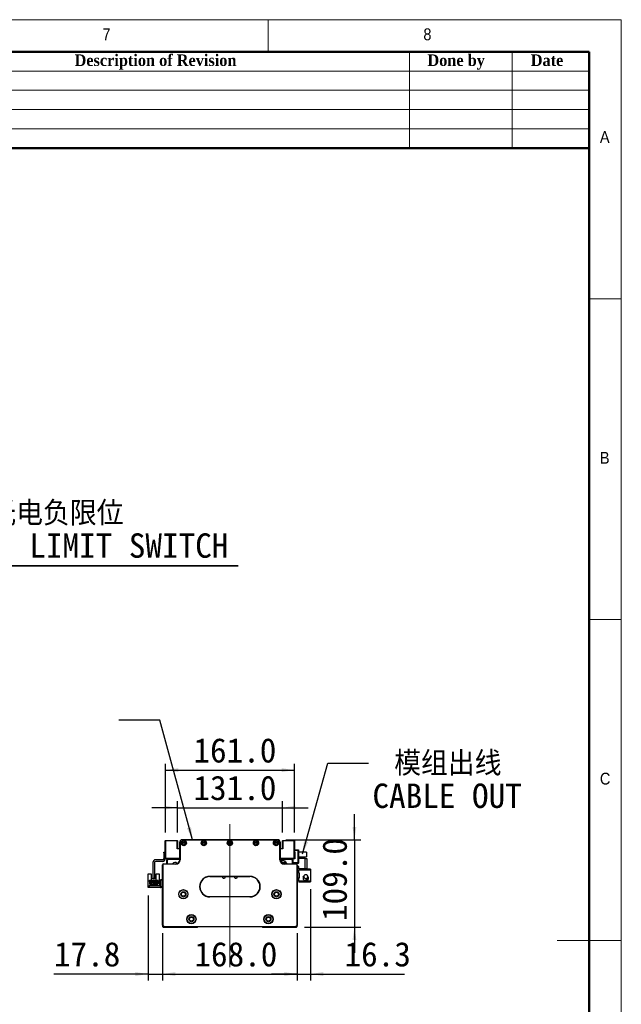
# Model space of a CAD drawing. Header units: millimetres. Extents: x 40 to 3320, y 40 to 2336.
# Tile 8 of 8: x 2570 to 3320, y 1108 to 2336. Entities that reach past the tile are written whole.
import ezdxf

# ---------------------------------------------------------------- set-up
doc = ezdxf.new("R2010")
doc.units = ezdxf.units.MM
doc.header["$LTSCALE"] = 8
doc.linetypes.add('CENTERX2', pattern=[20.32, 12.7, -2.54, 2.54, -2.54])
doc.layers.add('DIMNS', color=7, linetype='Continuous')
doc.styles.add('SLDTEXTSTYLE0', font='Gothic.ttf', dxfattribs={"width": 0.913})
doc.styles.add('SLDTEXTSTYLE1', font='timesbd.ttf', dxfattribs={"width": 0.933})
doc.styles.add('SLDTEXTSTYLE7', font='txt')
doc.styles.add('SLDTEXTSTYLE8', font='txt', dxfattribs={"bigfont": 'bigfont'})
doc.dimstyles.new('SLDDIMSTYLE0', dxfattribs={"dimtxt": 30.4, "dimasz": 16, "dimexe": 0, "dimexo": 0.0625, "dimgap": 7.6, "dimtad": 2, "dimdec": 1, "dimrnd": 1e-09, "dimzin": 4, "dimdsep": 46, "dimtxsty": 'SLDTEXTSTYLE7', "dimsah": 1, "dimcen": 0.09, "dimadec": 0, "dimazin": 1, "dimtfac": 1, "dimtdec": 1, "dimtmove": 0, "dimatfit": 0, "dimfxl": 0, "dimfrac": 2, "dimtolj": 1, "dimtzin": 12, "dimarcsym": 0})
doc.dimstyles.new('SLDDIMSTYLE4', dxfattribs={"dimtxt": 0.18, "dimasz": 16, "dimexe": 0, "dimexo": 0.0625, "dimgap": 0, "dimtad": 0, "dimtih": 1, "dimtoh": 1, "dimdec": 0, "dimrnd": 1e-09, "dimzin": 0, "dimdsep": 46, "dimtxsty": 'Standard', "dimsah": 1, "dimcen": 0.09, "dimadec": 0, "dimazin": 0, "dimtfac": 16, "dimtdec": 0, "dimtofl": 0, "dimtmove": 0, "dimatfit": 3, "dimfxl": 0, "dimfrac": 2, "dimtolj": 1, "dimtzin": 0, "dimarcsym": 0})
doc.dimstyles.new('SLDDIMSTYLE5', dxfattribs={"dimtxt": 30.4, "dimasz": 16, "dimexe": 0, "dimexo": 0.0625, "dimgap": 7.6, "dimtad": 2, "dimdec": 1, "dimrnd": 1e-09, "dimzin": 12, "dimdsep": 46, "dimtxsty": 'SLDTEXTSTYLE7', "dimsah": 1, "dimcen": 0.09, "dimadec": 0, "dimazin": 3, "dimtfac": 1, "dimtdec": 1, "dimtmove": 0, "dimatfit": 0, "dimfxl": 0, "dimfrac": 2, "dimtolj": 1, "dimtzin": 12, "dimarcsym": 0})

# ---------------------------------------------------------------- blocks, each defined once
blk = doc.blocks.new('SW_NOTE_5')
at = {"layer": 'DIMNS', "color": 0}
for p, q in [((0, 0), (451.6, 0)), ((451.6, 0), (0, 0)), ((0, 0), (451.6, 0)), ((451.6, 0), (0, 0)), ((0, 0), (451.6, 0)), ((451.6, 0), (0, 0))]:
    blk.add_line(p, q, dxfattribs=at)
at = {"layer": 'DIMNS', "color": 0, "char_height": 30.4, "attachment_point": 2}
for s, insert, style in [('光电负限位', (225.1, 80.6), 'SLDTEXTSTYLE8'), ('NEGATIVE LIMIT SWITCH', (222.3, 40.4), 'SLDTEXTSTYLE7')]:
    blk.add_mtext(s, dxfattribs=dict(at, insert=insert, style=style))
blk = doc.blocks.new('_D_7')
at = {"layer": 'DIMNS'}
for p, q in [((2748.2, 1195.5), (2748.2, 1138.2)), ((2916.2, 1195.5), (2916.2, 1138.2)), ((2748.2, 1146.2), (2916.2, 1146.2))]:
    blk.add_line(p, q, dxfattribs=at)
for points in [[(2748.2, 1146.2), (2764.2, 1143.8), (2764.2, 1148.6)], [(2916.2, 1146.2), (2900.2, 1148.6), (2900.2, 1143.8)]]:
    blk.add_solid(points, dxfattribs=at)
at = {"layer": 'DIMNS', "insert": (2787.9, 1186.1), "char_height": 30.4, "attachment_point": 1, "style": 'SLDTEXTSTYLE7'}
blk.add_mtext('168.0', dxfattribs=at)
blk = doc.blocks.new('_D_8')
at = {"layer": 'DIMNS'}
for p, q in [((2730.4, 1244), (2730.4, 1138.2)), ((2748.2, 1197), (2748.2, 1138.2)), ((2730.4, 1146.2), (2612.9, 1146.2)), ((2730.4, 1146.2), (2748.2, 1146.2)), ((2748.2, 1146.2), (2780.2, 1146.2))]:
    blk.add_line(p, q, dxfattribs=at)
for points in [[(2730.4, 1146.2), (2714.4, 1148.6), (2714.4, 1143.8)], [(2748.2, 1146.2), (2764.2, 1143.8), (2764.2, 1148.6)]]:
    blk.add_solid(points, dxfattribs=at)
at = {"layer": 'DIMNS', "insert": (2612.9, 1186.1), "char_height": 30.4, "attachment_point": 1, "style": 'SLDTEXTSTYLE7'}
blk.add_mtext('17.8', dxfattribs=at)
blk = doc.blocks.new('_D_9')
at = {"layer": 'DIMNS'}
for p, q in [((2932.5, 1251.8), (2932.5, 1138.2)), ((2916.2, 1197), (2916.2, 1138.2)), ((2916.2, 1146.2), (2884.2, 1146.2)), ((2916.2, 1146.2), (2932.5, 1146.2)), ((2932.5, 1146.2), (3049.9, 1146.2))]:
    blk.add_line(p, q, dxfattribs=at)
for points in [[(2916.2, 1146.2), (2900.2, 1148.6), (2900.2, 1143.8)], [(2932.5, 1146.2), (2948.5, 1143.8), (2948.5, 1148.6)]]:
    blk.add_solid(points, dxfattribs=at)
at = {"layer": 'DIMNS', "insert": (2975, 1186.1), "char_height": 30.4, "attachment_point": 1, "style": 'SLDTEXTSTYLE7'}
blk.add_mtext('16.3', dxfattribs=at)
blk = doc.blocks.new('_D_10')
at = {"layer": 'DIMNS'}
for p, q in [((2987.4, 1313.7), (2987.4, 1345.7)), ((2901.8, 1313.7), (2995.4, 1313.7)), ((2987.4, 1313.7), (2987.4, 1204.7)), ((2925.3, 1204.7), (2995.4, 1204.7)), ((2987.4, 1204.7), (2987.4, 1172.7))]:
    blk.add_line(p, q, dxfattribs=at)
for points in [[(2987.4, 1313.7), (2989.8, 1329.7), (2985, 1329.7)], [(2987.4, 1204.7), (2985, 1188.7), (2989.8, 1188.7)]]:
    blk.add_solid(points, dxfattribs=at)
at = {"layer": 'DIMNS', "insert": (2947.5, 1212.3), "char_height": 30.4, "attachment_point": 1, "rotation": 90, "style": 'SLDTEXTSTYLE7'}
blk.add_mtext('109.0', dxfattribs=at)
blk = doc.blocks.new('_D_11')
at = {"layer": 'DIMNS'}
for p, q in [((2766.7, 1353.6), (2734.7, 1353.6)), ((2766.7, 1322.5), (2766.7, 1361.6)), ((2766.7, 1353.6), (2897.7, 1353.6)), ((2897.7, 1322.5), (2897.7, 1361.6)), ((2897.7, 1353.6), (2929.7, 1353.6))]:
    blk.add_line(p, q, dxfattribs=at)
for points in [[(2766.7, 1353.6), (2750.7, 1356), (2750.7, 1351.2)], [(2897.7, 1353.6), (2913.7, 1351.2), (2913.7, 1356)]]:
    blk.add_solid(points, dxfattribs=at)
at = {"layer": 'DIMNS', "insert": (2786.7, 1393.5), "char_height": 30.4, "attachment_point": 1, "style": 'SLDTEXTSTYLE7'}
blk.add_mtext('131.0', dxfattribs=at)
blk = doc.blocks.new('_D_12')
at = {"layer": 'DIMNS'}
for p, q in [((2751.7, 1322.5), (2751.7, 1408.4)), ((2751.7, 1400.4), (2912.7, 1400.4)), ((2912.7, 1322.5), (2912.7, 1408.4))]:
    blk.add_line(p, q, dxfattribs=at)
for points in [[(2751.7, 1400.4), (2767.7, 1398), (2767.7, 1402.8)], [(2912.7, 1400.4), (2896.7, 1402.8), (2896.7, 1398)]]:
    blk.add_solid(points, dxfattribs=at)
at = {"layer": 'DIMNS', "insert": (2786.7, 1440.3), "char_height": 30.4, "attachment_point": 1, "style": 'SLDTEXTSTYLE7'}
blk.add_mtext('161.0', dxfattribs=at)
blk = doc.blocks.new('SW_NOTE_6')
at = {"layer": 'DIMNS', "color": 0, "char_height": 30.4, "attachment_point": 1}
for s, insert, style in [(' 模组出线', (4.9, 14.9), 'SLDTEXTSTYLE8'), ('CABLE OUT', (4.9, -25.3), 'SLDTEXTSTYLE7')]:
    blk.add_mtext(s, dxfattribs=dict(at, insert=insert, style=style))
blk = doc.blocks.new('SW_NOTE_7')
at = {"layer": 'DIMNS', "color": 0, "char_height": 25.4, "attachment_point": 1, "style": 'SLDTEXTSTYLE0'}
for s, insert in [('The distance between the load plate and the ', (-848.4, 45.7)), ('steel belt protection belt shall be greater than 2mm', (-848.4, 12.3))]:
    blk.add_mtext(s, dxfattribs=dict(at, insert=insert))

msp = doc.modelspace()

# ---------------------------------------------------------------- linework, layer by layer
at = {"color": 7, "linetype": 'Continuous', "lineweight": 18}
for p, q in [((3320, 2336), (40, 2336)), ((2880, 2296), (2880, 2336)), ((3320, 40), (3320, 2336)), ((80, 2296), (3280, 2296)), ((3056, 2296), (3056, 2176)), ((3184, 2296), (3184, 2176)), ((3280, 2296), (3280, 2176)), ((3280, 2296), (3280, 80)), ((2320, 2272), (3280, 2272)), ((2320, 2248), (3280, 2248)), ((2320, 2224), (3280, 2224)), ((2320, 2200), (3280, 2200)), ((3320, 1988), (3280, 1988)), ((3280, 1588), (3320, 1588)), ((3320, 1188), (3240, 1188))]:
    msp.add_line(p, q, dxfattribs=at)
at = {"color": 7, "linetype": 'Continuous', "lineweight": 50}
for p, q in [((3280, 2296), (80, 2296)), ((3280, 2296), (3280, 80)), ((3280, 2176), (2320, 2176))]:
    msp.add_line(p, q, dxfattribs=at)
at = {"color": 7, "linetype": 'Continuous', "lineweight": 25}
for p, q in [((2772.6775216, 1313.6546765), (2891.6775243, 1313.6546765)), ((2772.6775216, 1313.6546765), (2772.6775216, 1313.3546788)), ((2891.6775243, 1313.6546765), (2891.6775243, 1313.3546788)), ((2751.9775214, 1312.6546819), (2751.6775237, 1312.3546768)), ((2751.9775214, 1312.3546768), (2751.6775237, 1312.3546768)), ((2751.6775237, 1290.4546786), (2751.6775237, 1312.3546768)), ((2751.9775214, 1312.3546768), (2751.9775214, 1312.6546819)), ((2751.9775214, 1312.6546819), (2766.3775192, 1312.6546819)), ((2766.3775192, 1312.3546768), (2751.9775214, 1312.3546768)), ((2751.9775214, 1312.3546768), (2751.9775214, 1290.4546786)), ((2766.3775192, 1312.3546768), (2766.3775192, 1312.6546819)), ((2766.6775243, 1312.3546768), (2766.3775192, 1312.6546819)), ((2766.3775192, 1312.3546768), (2766.6775243, 1312.3546768)), ((2766.3775192, 1302.154683), (2766.3775192, 1312.3546768)), ((2769.677523, 1302.154683), (2766.3775192, 1302.154683)), ((2766.6775243, 1312.3546768), (2766.6775243, 1302.154683)), ((2769.677523, 1288.654678), (2769.677523, 1310.6546778)), ((2769.677523, 1310.6546778), (2769.9775243, 1310.6546778)), ((2769.9775243, 1310.6546778), (2769.9775243, 1288.654678)), ((2770.177524, 1312.3129908), (2770.177524, 1312.3546768)), ((2770.177524, 1312.3546768), (2770.2056797, 1312.3546768)), ((2891.6775243, 1313.3546788), (2772.6775216, 1313.3546788)), ((2894.1493662, 1312.3546768), (2894.1775219, 1312.3546768)), ((2894.1775219, 1312.3546768), (2894.1775219, 1312.3129908)), ((2894.3775216, 1288.654678), (2894.3775216, 1310.6546778)), ((2894.677523, 1310.6546778), (2894.3775216, 1310.6546778)), ((2894.677523, 1310.6546778), (2894.677523, 1288.654678)), ((2897.9775267, 1302.154683), (2894.677523, 1302.154683)), ((2897.9775267, 1312.6546819), (2897.6775216, 1312.3546768)), ((2897.6775216, 1312.3546768), (2897.9775267, 1312.3546768)), ((2897.6775216, 1302.154683), (2897.6775216, 1312.3546768)), ((2897.9775267, 1312.6546819), (2912.3775246, 1312.6546819)), ((2897.9775267, 1312.6546819), (2897.9775267, 1312.3546768)), ((2912.3775246, 1312.3546768), (2897.9775267, 1312.3546768)), ((2897.9775267, 1312.3546768), (2897.9775267, 1302.154683)), ((2912.3775246, 1312.6546819), (2912.3775246, 1312.3546768)), ((2912.6775222, 1312.3546768), (2912.3775246, 1312.6546819)), ((2912.3775246, 1290.4546786), (2912.3775246, 1312.3546768)), ((2912.6775222, 1312.3546768), (2912.3775246, 1312.3546768)), ((2912.6775222, 1312.3546768), (2912.6775222, 1290.4546786)), ((2749.6775197, 1298.1546823), (2751.6775237, 1298.1546823)), ((2749.6775197, 1297.1546877), (2749.6775197, 1298.1546823)), ((2751.6775237, 1297.1546877), (2749.6775197, 1297.1546877)), ((2749.6775197, 1297.1546877), (2749.6775197, 1290.1546885)), ((2751.6775237, 1290.4546786), (2751.6775237, 1290.1546885)), ((2751.6775237, 1290.4546786), (2751.9775214, 1290.154681)), ((2751.9775214, 1290.4546786), (2751.6775237, 1290.4546786)), ((2751.9775214, 1290.4546786), (2751.9775214, 1290.154681)), ((2751.9775214, 1290.4546786), (2769.677523, 1290.4546786)), ((2769.677523, 1290.154681), (2751.9775214, 1290.154681)), ((2753.6775203, 1289.154679), (2754.6775224, 1290.154681)), ((2753.6775203, 1284.1546837), (2753.6775203, 1289.154679)), ((2754.277523, 1288.4046812), (2755.2275242, 1289.3546824)), ((2754.3775247, 1288.3146782), (2755.3175272, 1289.2546807)), ((2755.2275242, 1289.3546824), (2769.677523, 1289.3546824)), ((2755.3175272, 1289.2546807), (2769.677523, 1289.2546807)), ((2767.6025214, 1290.154681), (2767.8974973, 1289.8597051)), ((2768.3924766, 1289.65468), (2769.677523, 1289.65468)), ((2894.677523, 1290.4546786), (2912.3775246, 1290.4546786)), ((2912.3775246, 1290.154681), (2894.677523, 1290.154681)), ((2894.677523, 1289.65468), (2895.9625693, 1289.65468)), ((2894.677523, 1289.3546824), (2909.1275217, 1289.3546824)), ((2894.677523, 1289.2546807), (2909.0375187, 1289.2546807)), ((2896.4575486, 1289.8597051), (2896.7525246, 1290.154681)), ((2909.0375187, 1289.2546807), (2909.9775212, 1288.3146782)), ((2909.1275217, 1289.3546824), (2910.0775229, 1288.4046812)), ((2909.6775235, 1290.154681), (2910.6775256, 1289.154679)), ((2911.1775191, 1289.65468), (2910.6775256, 1289.154679)), ((2910.6775256, 1289.154679), (2910.6775256, 1283.6546827)), ((2913.1775232, 1289.65468), (2911.1775191, 1289.65468)), ((2912.3775246, 1290.154681), (2912.3775246, 1290.4546786)), ((2912.6775222, 1290.4546786), (2912.3775246, 1290.4546786)), ((2912.3775246, 1290.154681), (2912.6775222, 1290.4546786)), ((2913.1775232, 1290.1546885), (2912.3775246, 1290.1546885)), ((2912.6775222, 1301.1546809), (2917.3775198, 1301.1546809)), ((2917.3775198, 1300.1546789), (2912.6775222, 1300.1546789)), ((2912.6775222, 1298.1546823), (2913.1775232, 1298.1546823)), ((2912.6775222, 1292.1546776), (2913.1775232, 1292.1546776)), ((2913.1775232, 1298.1546823), (2913.1775232, 1289.65468)), ((2917.3775198, 1300.1546789), (2917.3775198, 1301.1546809)), ((2917.3775198, 1301.1546809), (2917.6775249, 1300.8546833)), ((2917.3775198, 1285.1546783), (2917.3775198, 1300.1546789)), ((2917.6775249, 1300.0304181), (2917.3775198, 1300.1546789)), ((2917.6775249, 1300.8546833), (2917.6775249, 1300.0304181)), ((2917.6775249, 1300.0304181), (2917.6775249, 1285.2789466)), ((2927.6775228, 1298.1546823), (2917.6775249, 1298.1546823)), ((2917.6775249, 1292.1546776), (2927.6775228, 1292.1546776)), ((2926.0775255, 1290.1546885), (2917.6775249, 1290.1546885)), ((2926.0775255, 1277.1546845), (2926.0775255, 1290.1546885)), ((2926.0775255, 1290.1546885), (2928.0775221, 1290.1546885)), ((2927.6775228, 1298.1546823), (2927.6775228, 1292.1546776)), ((2928.0775221, 1290.1546885), (2928.0775221, 1277.1546845)), ((2736.1775221, 1285.1546858), (2736.1775221, 1265.6546835)), ((2738.1775262, 1285.1546858), (2738.1775262, 1265.6546835)), ((2748.1775241, 1288.6546854), (2739.6775218, 1288.6546854)), ((2748.1775241, 1286.6546888), (2739.6775218, 1286.6546888)), ((2748.1775241, 1207.1546802), (2748.1775241, 1282.1546797)), ((2748.4775217, 1282.1546797), (2748.1775241, 1282.1546797)), ((2748.4775217, 1282.1546797), (2748.4775217, 1207.2789442)), ((2749.6775197, 1283.3546777), (2749.6775197, 1283.6546827)), ((2749.6775197, 1283.6546827), (2764.6775203, 1283.6546827)), ((2764.6775203, 1283.3546777), (2749.6775197, 1283.3546777)), ((2753.6775203, 1284.1546837), (2753.6775203, 1283.6546827)), ((2754.0775271, 1283.754677), (2753.6775203, 1284.1546837)), ((2754.0775271, 1283.6546827), (2754.0775271, 1283.754677)), ((2754.277523, 1283.6546827), (2754.277523, 1288.4046812)), ((2754.3775247, 1283.6546827), (2754.3775247, 1288.3146782)), ((2764.6775203, 1283.3546777), (2764.6775203, 1283.6546827)), ((2769.9775243, 1288.654678), (2769.677523, 1288.654678)), ((2894.9571805, 1288.154677), (2894.3011718, 1288.154677)), ((2894.677523, 1288.654678), (2894.3775216, 1288.654678)), ((2899.918537, 1284.6546773), (2896.6946484, 1284.6546773)), ((2900.9559186, 1286.9848091), (2898.1504099, 1287.9245583)), ((2899.6775256, 1283.6546827), (2914.6775262, 1283.6546827)), ((2899.6775256, 1283.6546827), (2899.6775256, 1283.3546777)), ((2914.6775262, 1283.3546777), (2899.6775256, 1283.3546777)), ((2909.9775212, 1288.3146782), (2909.9775212, 1283.6546827)), ((2910.0775229, 1288.4046812), (2910.0775229, 1283.6546827)), ((2910.6775256, 1285.1546783), (2917.3775198, 1285.1546783)), ((2917.3775198, 1284.1546837), (2910.6775256, 1284.1546837)), ((2914.6775262, 1283.6546827), (2914.6775262, 1283.3546777)), ((2915.8775242, 1207.2789442), (2915.8775242, 1282.1546797)), ((2916.1775218, 1282.1546797), (2915.8775242, 1282.1546797)), ((2916.1775218, 1282.1546797), (2916.1775218, 1207.1546802)), ((2918.0775242, 1280.1546831), (2916.1775218, 1280.1546831)), ((2917.6775249, 1285.2789466), (2917.3775198, 1285.1546783)), ((2917.3775198, 1284.1546837), (2917.3775198, 1285.1546783)), ((2917.6775249, 1284.4546814), (2917.3775198, 1284.1546837)), ((2917.6775249, 1285.2789466), (2917.6775249, 1284.4546814)), ((2918.0775242, 1277.1546845), (2918.0775242, 1280.1546831)), ((2918.0775242, 1277.1546845), (2918.0775242, 1275.9546865)), ((2926.0775255, 1277.1546845), (2918.0775242, 1277.1546845)), ((2924.0775214, 1277.1546845), (2924.0775214, 1276.9546885)), ((2932.4775221, 1276.9546885), (2924.0775214, 1276.9546885)), ((2928.0775221, 1277.1546845), (2926.0775255, 1277.1546845)), ((2932.4775221, 1276.9546885), (2932.4775221, 1275.9546865)), ((2730.4775225, 1271.0546855), (2734.1775255, 1271.0546855)), ((2730.4775225, 1262.1546839), (2730.4775225, 1271.0546855)), ((2734.1775255, 1271.0546855), (2734.1775255, 1262.6546849)), ((2736.1775221, 1265.6546835), (2738.1775262, 1265.6546835)), ((2736.1775221, 1264.6546852), (2736.1775221, 1265.6546835)), ((2738.1775262, 1264.6546852), (2736.1775221, 1264.6546852)), ((2738.1775262, 1265.6546835), (2738.1775262, 1264.6546852)), ((2740.1775228, 1262.6546849), (2740.1775228, 1271.0546855)), ((2740.1775228, 1271.0546855), (2743.8775258, 1271.0546855)), ((2743.8775258, 1271.0546855), (2743.8775258, 1262.1546839)), ((2807.1775226, 1267.9546777), (2807.1775226, 1267.6546801)), ((2807.1775226, 1267.9546777), (2857.1775233, 1267.9546777)), ((2857.1775233, 1267.6546801), (2807.1775226, 1267.6546801)), ((2857.1775233, 1267.9546777), (2857.1775233, 1267.6546801)), ((2918.0775242, 1271.9546858), (2918.0775242, 1275.9546865)), ((2918.0775242, 1275.9546865), (2932.4775221, 1275.9546865)), ((2918.0775242, 1271.9546858), (2918.0775242, 1271.4546848)), ((2919.0775262, 1271.9546858), (2918.0775242, 1271.9546858)), ((2918.0775242, 1271.4546848), (2918.0775242, 1266.4546859)), ((2919.0775262, 1271.4546848), (2918.0775242, 1271.4546848)), ((2918.0775242, 1265.9546849), (2918.0775242, 1266.4546859)), ((2918.0775242, 1266.4546859), (2919.0775262, 1266.4546859)), ((2918.0775242, 1261.9546842), (2918.0775242, 1265.9546849)), ((2918.0775242, 1265.9546849), (2919.0775262, 1265.9546849)), ((2919.0775262, 1265.9546849), (2919.0775262, 1271.9546858)), ((2923.5267522, 1266.7516548), (2923.4275253, 1265.9546849)), ((2923.7614306, 1267.389581), (2923.6262621, 1267.0737434)), ((2923.6383023, 1267.5337199), (2923.6723142, 1267.5448809)), ((2923.7941684, 1267.3734728), (2923.6717107, 1267.4337294)), ((2923.6723142, 1267.5448809), (2924.0560861, 1268.119872)), ((2923.8323973, 1267.4661096), (2923.6723142, 1267.5448809)), ((2928.9692448, 1266.5076409), (2928.9966555, 1266.5283721)), ((2932.4775221, 1275.9546865), (2932.4775221, 1261.9546842)), ((2730.3775208, 1254.1546863), (2730.3775208, 1256.1546866)), ((2730.3775208, 1256.1546866), (2731.3775228, 1256.1546866)), ((2731.3775228, 1254.1546863), (2730.3775208, 1254.1546863)), ((2730.4775225, 1256.1546866), (2730.4775225, 1262.1546839)), ((2731.2775211, 1262.1546839), (2730.4775225, 1262.1546839)), ((2731.2775211, 1262.1546839), (2731.7775221, 1262.6546849)), ((2731.3775228, 1256.1546866), (2731.3775228, 1254.1546863)), ((2745.1775255, 1256.1546866), (2731.3775228, 1256.1546866)), ((2745.1775255, 1254.1546863), (2731.3775228, 1254.1546863)), ((2734.3775215, 1262.6546849), (2731.7775221, 1262.6546849)), ((2732.1775215, 1262.1046867), (2734.3775215, 1262.1046867)), ((2732.1775215, 1258.6546842), (2732.1775215, 1262.1046867)), ((2732.9775201, 1258.6546842), (2732.1775215, 1258.6546842)), ((2732.9775201, 1260.3046861), (2741.3775207, 1260.3046861)), ((2732.9775201, 1258.6546842), (2732.9775201, 1260.3046861)), ((2732.9775201, 1257.6046851), (2732.9775201, 1258.6546842)), ((2734.1775255, 1257.6046851), (2732.9775201, 1257.6046851)), ((2733.9275213, 1259.2546869), (2733.9275213, 1258.7546859)), ((2734.4275223, 1259.2546869), (2733.9275213, 1259.2546869)), ((2733.9275213, 1258.7546859), (2734.4275223, 1258.7546859)), ((2734.1775255, 1256.8046864), (2734.1775255, 1257.6046851)), ((2740.1775228, 1257.6046851), (2734.1775255, 1257.6046851)), ((2740.1775228, 1256.8046864), (2734.1775255, 1256.8046864)), ((2734.3775215, 1262.1046867), (2734.3775215, 1262.6546849)), ((2734.3775215, 1262.6546849), (2739.9775194, 1262.6546849)), ((2734.7275199, 1262.1046867), (2734.3775215, 1262.1046867)), ((2734.4275223, 1258.7546859), (2734.4275223, 1259.2546869)), ((2734.7275199, 1261.0046868), (2734.7275199, 1262.1046867)), ((2739.6275209, 1261.0046868), (2734.7275199, 1261.0046868)), ((2736.4275264, 1259.2546869), (2735.9275253, 1259.2546869)), ((2735.9275253, 1259.2546869), (2735.9275253, 1258.7546859)), ((2735.9275253, 1258.7546859), (2736.4275264, 1258.7546859)), ((2736.3775255, 1261.0046868), (2736.3775255, 1261.6046857)), ((2736.3775255, 1261.6046857), (2737.9775228, 1261.6046857)), ((2736.4275264, 1258.7546859), (2736.4275264, 1259.2546869)), ((2738.427523, 1259.2546869), (2737.9275219, 1259.2546869)), ((2737.9275219, 1259.2546869), (2737.9275219, 1258.7546859)), ((2737.9275219, 1258.7546859), (2738.427523, 1258.7546859)), ((2737.9775228, 1261.0046868), (2737.9775228, 1261.6046857)), ((2738.427523, 1258.7546859), (2738.427523, 1259.2546869)), ((2739.6275209, 1262.1046867), (2739.6275209, 1261.0046868)), ((2739.9775194, 1262.1046867), (2739.6275209, 1262.1046867)), ((2740.4275196, 1259.2546869), (2739.927526, 1259.2546869)), ((2739.927526, 1259.2546869), (2739.927526, 1258.7546859)), ((2739.927526, 1258.7546859), (2740.4275196, 1258.7546859)), ((2739.9775194, 1262.6546849), (2739.9775194, 1262.1046867)), ((2742.5775261, 1262.6546849), (2739.9775194, 1262.6546849)), ((2739.9775194, 1262.1046867), (2742.1775194, 1262.1046867)), ((2740.1775228, 1257.6046851), (2740.1775228, 1256.8046864)), ((2741.3775207, 1257.6046851), (2740.1775228, 1257.6046851)), ((2740.4275196, 1258.7546859), (2740.4275196, 1259.2546869)), ((2741.3775207, 1260.3046861), (2741.3775207, 1258.6546842)), ((2741.3775207, 1258.6546842), (2741.3775207, 1257.6046851)), ((2742.1775194, 1258.6546842), (2741.3775207, 1258.6546842)), ((2742.1775194, 1262.1046867), (2742.1775194, 1258.6546842)), ((2742.5775261, 1262.6546849), (2743.0775197, 1262.1546839)), ((2743.8775258, 1262.1546839), (2743.0775197, 1262.1546839)), ((2743.8775258, 1262.1546839), (2743.8775258, 1256.1546866)), ((2745.1775255, 1256.1546866), (2745.1775255, 1254.1546863)), ((2746.17752, 1263.1546859), (2746.17752, 1264.1546842)), ((2746.17752, 1264.1546842), (2748.1775241, 1264.1546842)), ((2748.1775241, 1263.1546859), (2746.17752, 1263.1546859)), ((2746.17752, 1255.1546846), (2746.17752, 1263.1546859)), ((2746.17752, 1255.1546846), (2748.1775241, 1255.1546846)), ((2746.17752, 1254.1546863), (2746.17752, 1255.1546846)), ((2748.1775241, 1254.1546863), (2746.17752, 1254.1546863)), ((2918.0775242, 1261.9546842), (2918.0775242, 1260.7546862)), ((2932.4775221, 1261.9546842), (2918.0775242, 1261.9546842)), ((2924.0775214, 1260.7546862), (2918.0775242, 1260.7546862)), ((2923.6723142, 1264.3644888), (2923.6383023, 1264.3756498)), ((2924.0775214, 1260.9546859), (2932.4775221, 1260.9546859)), ((2924.0775214, 1260.9546859), (2924.0775214, 1260.7546862)), ((2932.4775221, 1261.9546842), (2932.4775221, 1260.9546859)), ((2807.1775226, 1242.6546816), (2807.1775226, 1242.3546802)), ((2807.1775226, 1242.6546816), (2857.1775233, 1242.6546816)), ((2857.1775233, 1242.3546802), (2807.1775226, 1242.3546802)), ((2857.1775233, 1242.6546816), (2857.1775233, 1242.3546802)), ((2748.4775217, 1207.2789442), (2748.1775241, 1207.1546802)), ((2750.1775207, 1205.1546801), (2748.1775241, 1207.1546802)), ((2748.1775241, 1207.1546802), (2748.1775241, 1205.6546801)), ((2748.1775241, 1205.6546801), (2749.1775261, 1204.6546801)), ((2748.4775217, 1207.2789442), (2750.3017889, 1205.4546801)), ((2749.1775261, 1204.6546801), (2791.6775228, 1204.6546801)), ((2750.3017889, 1205.4546801), (2750.1775207, 1205.1546801)), ((2914.1775252, 1205.1546801), (2750.1775207, 1205.1546801)), ((2750.3017889, 1205.4546801), (2914.053257, 1205.4546801)), ((2791.6775228, 1204.6546801), (2792.1775238, 1205.1546801)), ((2872.1775221, 1205.1546801), (2872.6775231, 1204.6546801)), ((2872.6775231, 1204.6546801), (2915.1775198, 1204.6546801)), ((2914.053257, 1205.4546801), (2915.8775242, 1207.2789442)), ((2914.053257, 1205.4546801), (2914.1775252, 1205.1546801)), ((2916.1775218, 1207.1546802), (2914.1775252, 1205.1546801)), ((2915.1775198, 1204.6546801), (2916.1775218, 1205.6546801)), ((2915.8775242, 1207.2789442), (2916.1775218, 1207.1546802)), ((2916.1775218, 1205.6546801), (2916.1775218, 1207.1546802))]:
    msp.add_line(p, q, dxfattribs=at)
at = {"color": 7, "linetype": 'Continuous', "lineweight": 25, "flags": 128}
for points in [[(2896.6946484, 1284.6546773), (2896.772358, 1285.7825835), (2896.9961138, 1286.774442), (2897.3389225, 1287.5106264), (2897.7594407, 1287.9023481), (2898.1504099, 1287.9245583)], [(2899.918537, 1284.6546773), (2899.9884309, 1285.5539847), (2900.1874806, 1286.3163803), (2900.4853697, 1286.8257988), (2900.836754, 1287.0046798), (2901.1881458, 1286.8257988), (2901.4860349, 1286.3163803), (2901.6850771, 1285.5539847), (2901.754971, 1284.6546773)], [(2900.0058206, 1283.6546827), (2899.9884309, 1283.7553773), (2899.918537, 1284.6546773)], [(2900.5127804, 1284.6546773), (2900.5374418, 1284.9719826), (2900.607671, 1285.2409784), (2900.7127764, 1285.4207237), (2900.836754, 1285.4838375), (2900.9607391, 1285.4207237), (2901.0440739, 1285.2918361)], [(2901.0440739, 1284.0175186), (2900.9607391, 1283.8886384), (2900.836754, 1283.8255245), (2900.7127764, 1283.8886384), (2900.607671, 1284.0683762), (2900.5374418, 1284.3373794), (2900.5127804, 1284.6546773)], [(2901.754971, 1284.6546773), (2901.6850771, 1283.7553773), (2901.6676949, 1283.6546827)], [(2745.1775255, 1254.1546863), (2745.7627909, 1254.2123277), (2746.17752, 1254.3262583)]]:
    msp.add_lwpolyline(points, dxfattribs=at)
at = {"color": 7, "linetype": 'Continuous', "lineweight": 25}
for centre, radius in [((2774.677523, 1309.4046801), 3.25), ((2774.677523, 1309.4046801), 3), ((2774.677523, 1309.4046801), 1.6), ((2774.677523, 1309.4046801), 1.25), ((2799.677523, 1309.4046801), 3.25), ((2799.677523, 1309.4046801), 3), ((2799.677523, 1309.4046801), 1.6), ((2799.677523, 1309.4046801), 1.25), ((2832.177523, 1309.4046801), 3.25), ((2832.177523, 1309.4046801), 3), ((2832.177523, 1309.4046801), 1.6), ((2832.177523, 1309.4046801), 1.25), ((2864.677523, 1309.4046801), 3.25), ((2864.677523, 1309.4046801), 3), ((2864.677523, 1309.4046801), 1.6), ((2864.677523, 1309.4046801), 1.25), ((2889.677523, 1309.4046801), 3.25), ((2889.677523, 1309.4046801), 3), ((2889.677523, 1309.4046801), 1.6), ((2889.677523, 1309.4046801), 1.25), ((2824.677523, 1266.3580445), 1.25), ((2839.677523, 1266.3580445), 1.25), ((2774.177523, 1245.6546801), 5.75), ((2774.177523, 1245.6546801), 5.5), ((2774.177523, 1245.6546801), 3.2), ((2774.177523, 1245.6546801), 2.5), ((2774.177523, 1245.6546801), 2.45), ((2890.177523, 1245.6546801), 5.75), ((2890.177523, 1245.6546801), 5.5), ((2890.177523, 1245.6546801), 3.2), ((2890.177523, 1245.6546801), 2.5), ((2890.177523, 1245.6546801), 2.45), ((2784.177523, 1214.6546801), 5.75), ((2784.177523, 1214.6546801), 5.5), ((2784.177523, 1214.6546801), 3.2), ((2784.177523, 1214.6546801), 2.5), ((2784.177523, 1214.6546801), 2.45), ((2880.177523, 1214.6546801), 5.75), ((2880.177523, 1214.6546801), 5.5), ((2880.177523, 1214.6546801), 3.2), ((2880.177523, 1214.6546801), 2.5), ((2880.177523, 1214.6546801), 2.45)]:
    msp.add_circle(centre, radius, dxfattribs=at)
for centre, radius, start, end in [((2772.677523, 1310.6546801), 3, 90, 180), ((2891.677523, 1310.6546801), 3, 0, 90), ((2772.677523, 1310.6546801), 2.7, 90, 180), ((2891.677523, 1310.6546801), 2.7, 0, 90), ((2748.177523, 1290.1546851), 1.5, 270, 0), ((2748.177523, 1290.1546851), 3.5, 270, 0), ((2768.3924731, 1290.3546801), 0.7, 225.0000000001, 270), ((2895.9625728, 1290.3546801), 0.7, 270, 314.9999999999), ((2739.677523, 1285.1546851), 3.5, 90, 180), ((2739.677523, 1285.1546851), 1.5, 90, 180), ((2749.677523, 1282.1546801), 1.5, 90, 180), ((2749.677523, 1282.1546801), 1.2, 90, 180), ((2763.6775236, 1282.1546801), 3.25, 33.6321458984, 152.5135737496), ((2764.677523, 1288.6546801), 5.3, 270, 0), ((2764.677523, 1288.6546801), 5, 270, 0), ((2899.677523, 1288.6546801), 5.3, 180, 270), ((2899.677523, 1288.6546801), 5, 180, 270), ((2898.1377916, 1285.6892713), 2.6140531, 134.1989608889, 176.1913589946), ((2899.6861247, 1284.6546801), 1.5, 359.9224033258, 25.1362392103), ((2899.6861247, 1284.6546801), 1.5, 334.8637607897, 359.9224033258), ((2900.6775223, 1282.1546801), 3.25, 27.4864262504, 71.1610907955), ((2914.677523, 1282.1546801), 1.5, 0, 90), ((2914.677523, 1282.1546801), 1.2, 0, 90), ((2807.177523, 1255.1546801), 12.8, 90, 270), ((2807.177523, 1255.1546801), 12.5, 90, 270), ((2857.177523, 1255.1546801), 12.8, 270, 90), ((2857.177523, 1255.1546801), 12.5, 270, 90), ((2926.677523, 1265.9546851), 3.4, 207.8854130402, 44.3134751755), ((2926.677523, 1265.9546851), 3.45, 237.5742082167, 0), ((2926.677523, 1265.9546851), 2.5, 274.0682455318, 11.0547454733), ((2926.677523, 1265.9546851), 2.6, 277.2742732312, 10.9089677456), ((2926.677523, 1265.9546851), 3.45, 0, 47.8989058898), ((2745.177523, 1257.1546851), 1, 270, 0)]:
    msp.add_arc(centre, radius, start, end, dxfattribs=at)
for points, knots in [([(2896.5253265, 1287.6873542), (2896.3257181, 1287.6563648), (2895.8250719, 1287.578639), (2895.1158608, 1287.7667167), (2894.7923938, 1287.9711286), (2894.6733097, 1288.0463828)], [0, 0, 0, 0, 0.2952585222, 0.7405498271, 1, 1, 1, 1]), ([(2898.0489181, 1287.9192982), (2897.9703818, 1287.938082), (2897.5936778, 1288.0281794), (2896.9579275, 1287.9095237), (2896.4990131, 1287.6503037), (2896.305378, 1287.5409279)], [0, 0, 0, 0, 0.1321392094, 0.6338131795, 1, 1, 1, 1]), ([(2901.0668801, 1284.6546773), (2900.9990679, 1284.6546773), (2900.863442, 1284.6546773), (2900.6296685, 1284.6546773), (2900.5127804, 1284.6546773)], [0, 0, 0, 0, 0.4999942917, 1, 1, 1, 1]), ([(2924.5039107, 1268.8813735), (2924.3221182, 1268.5223659), (2923.9890072, 1267.8645314), (2923.5294821, 1266.8052602), (2923.3096208, 1265.9847071), (2923.253593, 1265.3149213), (2923.3568804, 1264.75463), (2923.5816031, 1264.1511057), (2924.0348015, 1263.5541956), (2924.7196774, 1263.116572), (2925.443517, 1262.8793645), (2926.2056528, 1262.8763023), (2926.9147264, 1263.1108943), (2927.0946798, 1263.2319605), (2927.0476007, 1263.2683568), (2927.030939, 1263.2812377)], [0, 0, 0, 0, 0.1800973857, 0.3300048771, 0.4496463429, 0.539748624, 0.5746231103, 0.6053229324, 0.6784014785, 0.7214071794, 0.7619833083, 0.8291618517, 0.8886689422, 0.9605991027, 1, 1, 1, 1]), ([(2928.0669274, 1269.7178427), (2928.3160279, 1269.4880274), (2928.8147863, 1269.0278827), (2929.2196728, 1268.110581), (2929.2609911, 1267.1930572), (2928.9808318, 1266.3980477), (2928.469971, 1265.7815474), (2927.7765944, 1265.3713515), (2926.9693234, 1265.2069619), (2926.1300531, 1265.3111004), (2925.3512481, 1265.6818354), (2924.7304217, 1266.2832107), (2924.339589, 1267.0460447), (2924.2525994, 1267.8909571), (2924.3567618, 1268.6492816), (2924.7012472, 1269.2419667), (2925.2322239, 1269.6628173), (2925.9658257, 1269.9081542), (2926.7120305, 1269.9861394), (2927.2560449, 1270.0131749), (2927.5149853, 1269.9982066), (2927.600029, 1270.0032356), (2927.6223543, 1269.9917716), (2927.6965339, 1269.9597685), (2927.8526442, 1269.8712341), (2927.9847287, 1269.7766834), (2928.0669274, 1269.7178427)], [0, 0, 0, 0, 0.0648169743, 0.1297789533, 0.1897320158, 0.2426183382, 0.2944129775, 0.3462427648, 0.3987238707, 0.4521993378, 0.5066011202, 0.561451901, 0.6160514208, 0.6697720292, 0.7270681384, 0.7653771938, 0.8036909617, 0.8589087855, 0.9142287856, 0.9495542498, 0.9640008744, 0.9648506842, 0.9657586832, 0.968709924, 0.9805276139, 1, 1, 1, 1]), ([(2928.9019288, 1264.813621), (2929.0040183, 1265.0606065), (2929.197616, 1265.528978), (2929.2420452, 1266.0381932), (2929.1562036, 1266.3417874), (2929.1298346, 1266.4350461)], [0, 0, 0, 0, 0.4359621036, 0.8267376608, 1, 1, 1, 1])]:
    msp.add_open_spline(points, degree=3, knots=knots, dxfattribs=at)
at = {"color": 8, "linetype": 'Continuous', "lineweight": 25}
msp.add_open_spline([(2901.0668801, 1284.6546773), (2901.1191172, 1284.6546773), (2901.1907421, 1284.6546773), (2901.1753185, 1284.6546773), (2901.1711435, 1284.6546773)], degree=3, knots=[0, 0, 0, 0, 0.7293138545, 1, 1, 1, 1], dxfattribs=at)
at = {"layer": 'DIMNS', "linetype": 'CENTERX2', "lineweight": 18}
for p, q in [((2832.177523, 1332.9546801), (2832.177523, 1156.3546801)), ((2832.177523, 1154.8546801), (2832.177523, 1264.4546801))]:
    msp.add_line(p, q, dxfattribs=at)

# ---------------------------------------------------------------- block references
at = {"layer": 'DIMNS'}
for name, p in [('SW_NOTE_5', (2390.8045977, 1655.1724138)), ('SW_NOTE_7', (2693.9370521, 1462.689495)), ('SW_NOTE_6', (3004.9399745, 1408.9399745))]:
    msp.add_blockref(name, p, dxfattribs=at)

# ---------------------------------------------------------------- texts
at = {"color": 7, "linetype": 'Continuous', "lineweight": 0}
for s, insert, char_height, attachment_point, style in [('7', (2673.3333333, 2325.1704848), 14.8166667, 1, 'SLDTEXTSTYLE0'), ('8', (3073.3333333, 2325.1704848), 14.8166667, 1, 'SLDTEXTSTYLE0'), ('Description of Revision', (2739.4454999, 2292.6852781), 14.4, 2, 'SLDTEXTSTYLE1'), ('Done by', (3114.154228, 2292.6852781), 14.4, 2, 'SLDTEXTSTYLE1'), ('Date', (3227.423141, 2292.6852781), 14.4, 2, 'SLDTEXTSTYLE1'), ('A', (3293.3333333, 2197.1704528), 14.8166667, 1, 'SLDTEXTSTYLE0'), ('B', (3293.3333333, 1797.1704528), 14.8166667, 1, 'SLDTEXTSTYLE0'), ('C', (3293.3333333, 1397.1704528), 14.8166667, 1, 'SLDTEXTSTYLE0')]:
    msp.add_mtext(s, dxfattribs=dict(at, insert=insert, char_height=char_height, attachment_point=attachment_point, style=style))

# ---------------------------------------------------------------- dimensions: what is measured, and where the dimension line sits
at = {"layer": 'DIMNS'}
for base, p1, p2, dimstyle, picture, middle in [((2912.677523, 1400.4088454), (2751.677523, 1312.3546801), (2912.677523, 1312.3546801), 'SLDDIMSTYLE0', '_D_12', (2835.1295035, 1400.4088454)), ((2897.677523, 1353.5746053), (2766.677523, 1312.3546801), (2897.677523, 1312.3546801), 'SLDDIMSTYLE0', '_D_11', (2835.1295035, 1353.5746053)), ((2748.177523, 1146.1884583), (2730.377523, 1254.1546851), (2748.177523, 1207.1546801), 'SLDDIMSTYLE5', '_D_8', (2650.377523, 1146.1884583)), ((2932.477523, 1146.1884583), (2916.177523, 1207.1546801), (2932.477523, 1261.9546851), 'SLDDIMSTYLE5', '_D_9', (3012.477626, 1146.1884583)), ((2916.177523, 1146.1884583), (2748.177523, 1205.6546801), (2916.177523, 1205.6546801), 'SLDDIMSTYLE0', '_D_7', (2836.3604623, 1146.1884583))]:
    dim = msp.add_linear_dim(base=base, p1=p1, p2=p2, dimstyle=dimstyle, dxfattribs=at)
    dim.commit()
    dim.dimension.update_dxf_attribs({"geometry": picture, "text_midpoint": middle, "dimtype": 160})
dim = msp.add_linear_dim(base=(2987.3921325, 1204.6546801), p1=(2891.677523, 1313.6546801), p2=(2915.177523, 1204.6546801), angle=90, dimstyle='SLDDIMSTYLE0', dxfattribs=at)
dim.commit()
dim.dimension.update_dxf_attribs({"geometry": '_D_10', "text_midpoint": (2987.3921325, 1260.6960412), "dimtype": 160})

# ---------------------------------------------------------------- leaders
for points in [[(2785.4274383, 1313.3546801), (2744.7370521, 1462.689495), (2693.9370521, 1462.689495)], [(2922.7346228, 1295.9021506), (2954.1399745, 1408.9399745), (3004.9399745, 1408.9399745)]]:
    msp.add_leader(points, dimstyle='SLDDIMSTYLE4', dxfattribs=at)

doc.saveas('drawing.dxf')
